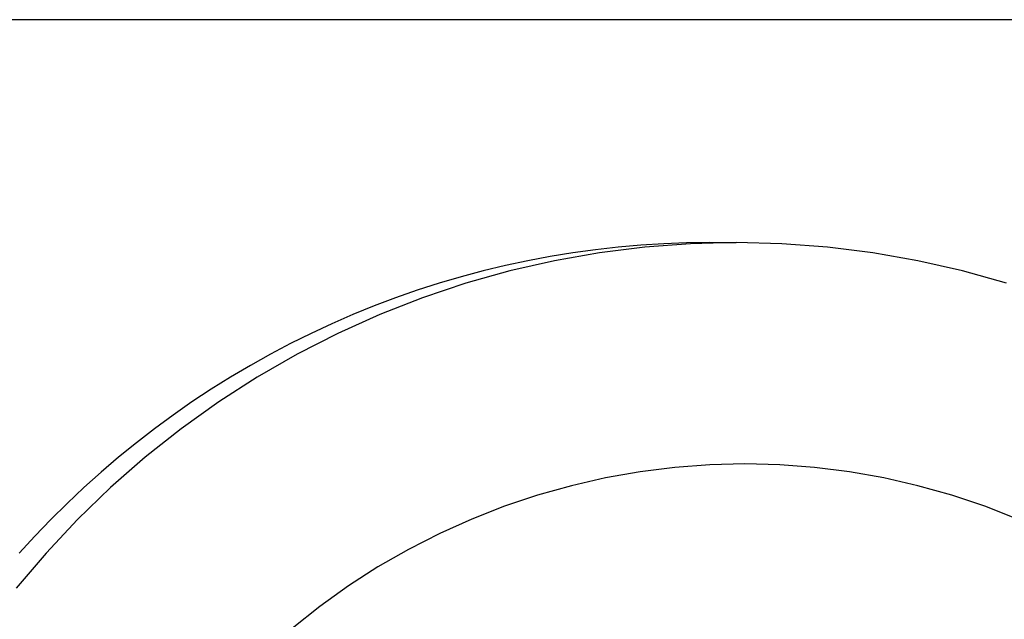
# Model space of a CAD drawing. Extents: x 668 to 3164, y 1007 to 2724.
# Tile 113 of 152: x 3010 to 3026, y 1854 to 1864. Entities that reach past the tile are written whole.
import ezdxf

# ---------------------------------------------------------------- set-up
doc = ezdxf.new("R2010")
doc.units = 0
doc.layers.add('KF_GRAVIS_12_REAR', color=7, linetype='CONTINUOUS')

# ---------------------------------------------------------------- blocks, each defined once
blk = doc.blocks.new('KF_GRAVIS_12_REAR')
at = {"layer": 'KF_GRAVIS_12_REAR'}
for p, q in [((14.06777, -389), (-14.49166, -389)), ((-0.21195, -392.625), (0.22217, -392.625))]:
    blk.add_line(p, q, dxfattribs=at)
for points in [[(-0.21195, -392.625, 0), (-0.58354, -392.63, 0), (-0.9549, -392.644, 0), (-1.32582, -392.667, 0), (-1.69606, -392.699, 0), (-2.06542, -392.741, 0), (-2.43365, -392.791, 0), (-2.80055, -392.851, 0), (-3.16589, -392.92, 0), (-3.52945, -392.999, 0), (-3.89101, -393.086, 0), (-4.25036, -393.182, 0), (-4.60727, -393.287, 0), (-4.96153, -393.401, 0), (-5.31294, -393.524, 0), (-5.66127, -393.655, 0), (-6.00632, -393.795, 0), (-6.34787, -393.944, 0), (-6.68574, -394.101, 0), (-7.0197, -394.267, 0), (-7.34956, -394.44, 0), (-7.67512, -394.622, 0), (-7.99619, -394.812, 0), (-8.31257, -395.01, 0), (-8.62407, -395.216, 0), (-8.9305, -395.43, 0), (-9.23168, -395.651, 0), (-9.52743, -395.879, 0), (-9.81756, -396.115, 0), (-10.1019, -396.358, 0), (-10.3803, -396.608, 0), (-10.6526, -396.865, 0), (-10.9185, -397.128, 0), (-11.1781, -397.398, 0), (-11.431, -397.675, 0)], [(0.22217, -392.625, 0), (-0.52078, -392.644, 0), (-1.26194, -392.699, 0), (-1.99953, -392.791, 0), (-2.73177, -392.92, 0), (-3.45689, -393.086, 0), (-4.17315, -393.287, 0), (-4.87882, -393.524, 0), (-5.5722, -393.795, 0), (-6.25162, -394.101, 0), (-6.91544, -394.44, 0), (-7.56207, -394.812, 0), (-8.18995, -395.216, 0), (-8.79756, -395.651, 0), (-9.38344, -396.115, 0), (-9.94618, -396.608, 0), (-10.4844, -397.128, 0), (-10.9969, -397.675, 0), (-11.4823, -398.246, 0)], [(4.6175, -393.287, 0), (3.90124, -393.086, 0), (3.17612, -392.92, 0), (2.44388, -392.791, 0), (1.70629, -392.699, 0), (0.96513, -392.644, 0), (0.22217, -392.625, 0)], [(4.79873, -397.121, 0), (4.2677, -396.913, 0), (3.72727, -396.732, 0), (3.17872, -396.578, 0), (2.62338, -396.451, 0), (2.0626, -396.352, 0), (1.49771, -396.282, 0), (0.93009, -396.239, 0), (0.36109, -396.225, 0), (-0.2079, -396.239, 0), (-0.77553, -396.282, 0), (-1.34041, -396.352, 0), (-1.9012, -396.451, 0), (-2.45653, -396.578, 0), (-3.00508, -396.732, 0), (-3.54552, -396.913, 0), (-4.07655, -397.121, 0), (-4.59688, -397.356, 0), (-5.10528, -397.615, 0), (-5.6005, -397.9, 0), (-6.08136, -398.209, 0), (-6.5467, -398.542, 0), (-6.9954, -398.898, 0)]]:
    blk.add_polyline3d(points, dxfattribs=at)

msp = doc.modelspace()

# ---------------------------------------------------------------- block references
at = {"layer": 'KF_GRAVIS_12_REAR'}
msp.add_blockref('KF_GRAVIS_12_REAR', (3021.439, 2253.101), dxfattribs=at)

doc.saveas('drawing.dxf')
